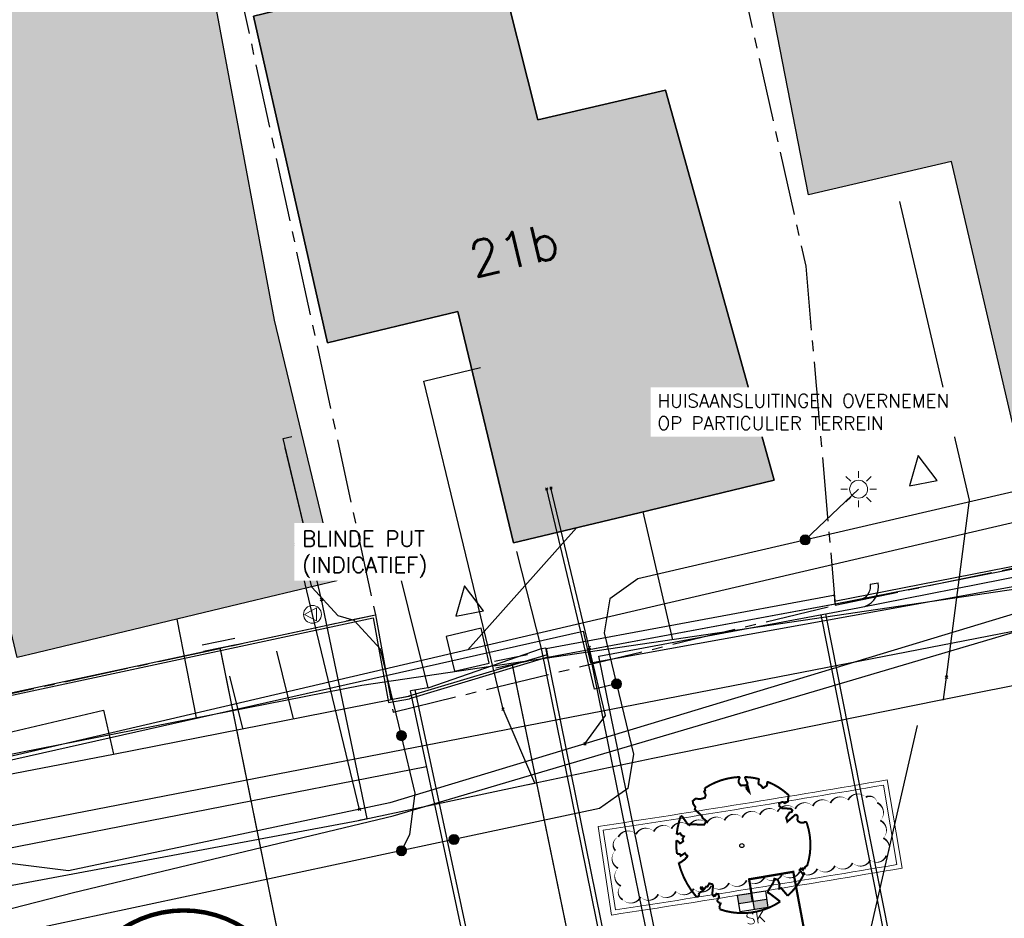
# Model space of a CAD drawing. Header units: metres. Extents: x 202952 to 203755, y 348959 to 349702.
# Tile 29 of 91: x 203231 to 203253, y 349364 to 349384. Entities that reach past the tile are written whole.
import ezdxf
from ezdxf.enums import TextEntityAlignment as Align

# ---------------------------------------------------------------- set-up
doc = ezdxf.new("R2010")
doc.units = ezdxf.units.M
for name, pattern in [('1-200 CENTER', [4.28625, 2.8575, -0.47625, 0.47625, -0.47625]), ('1-200 DASHDOT', [2.54, 1.27, -0.635, 0, -0.635]), ('1-200 HIDDEN', [0.9525, 0.635, -0.3175])]:
    doc.linetypes.add(name, pattern=pattern)
for name, color, linetype in [('bgt.onbegroeidterreindeel', 252, 'Continuous'), ('PH-BEST-BEBOUWING', 1, 'Continuous'), ('PH-BEST-BEBOUWING-ARCERING', 254, 'Continuous'), ('PH-BEST-HUISNUMMER', 7, 'Continuous'), ('PH-BEST-INRIT', 8, 'Continuous'), ('PH-BEST-KADASTRALE-GRENS', 240, '1-200 CENTER'), ('PH-BEST-KL-DATA_KPN', 12, '1-200 TELEFONIE-KPN'), ('PH-BEST-KL-DATA_ZIGGO BV', 12, '1-200 ZIGGO'), ('PH-BEST-KL-GAS_HOGEDRUK_ENEXIS', 12, '1-200 GASLEIDING HOGE DRUK'), ('PH-BEST-KL-GAS_LAGEDRUK_ENEXIS', 12, '1-200 GASLEIDING LAGE DRUK'), ('PH-BEST-KL-LAAGSPANNING-ENEXIS', 12, '1-200 LAAGSPANNING'), ('PH-BEST-KL-WATER-WML', 12, '1-200 WML'), ('PH-BEST-KL-WATER-WML-buiten gebruik', 11, '1-200 WML'), ('PH-BEST-RIO-DICHTSCHUIMEN', 222, '1-200 BATTING'), ('PH-BEST-RIO-HUISAANSLUITING - indicatief ingetekend', 2, 'Continuous'), ('PH-INM-BOOM-HANDHAVEN', 96, 'Continuous'), ('PH-INM-KANTVERHARDING', 253, 'Continuous'), ('PH-NIEUW-BEPLANTING- OMRANDING', 115, 'Continuous'), ('PH-NIEUW-BEPLANTING-BOOM', 98, 'Continuous'), ('PH-RIO-HUISAANSLUITING-DWA', 210, '1-200 DASHDOT'), ('PH-RIO-KOLK', 240, 'Continuous'), ('PH-RIO-KOLKAANSLUITING', 150, '1-200 HIDDEN'), ('PH-RIO-ONTSTOPPINGSTUK', 7, 'Continuous'), ('PH-RIO-TEKST', 7, 'Continuous')]:
    doc.layers.add(name, color=color, linetype=linetype)
doc.layers.add('PH-NIEUW-OPSLUITBAND-10', color=115, linetype='Continuous', lineweight=18)
doc.layers.add('PH-NIEUW-OPSLUITBAND-6', color=115, linetype='Continuous', lineweight=30)
doc.styles.add('NLCS-ISO', font='txt')
doc.styles.add('ROMANS', font='romans.shx')
doc.linetypes.add('1-200 BATTING', pattern='A,1.27e-05,-0.127,[134,ltypeshp.shx,S=0.127,R=0,X=-0.127,Y=0],-0.254,[134,ltypeshp.shx,S=0.127,R=180,X=0.127,Y=0],-0.127', length=0.508013)
doc.linetypes.add('1-200 GASLEIDING HOGE DRUK', pattern='A,1.5,-0.6,["GAS HD",ROMANS,S=0.24,R=0,X=-0.5,Y=-0.12],-1.1', length=3.2)
doc.linetypes.add('1-200 GASLEIDING LAGE DRUK', pattern='A,1.5,-0.6,["GAS LD",ROMANS,S=0.24,R=0,X=-0.5,Y=-0.12],-1', length=3.1)
doc.linetypes.add('1-200 LAAGSPANNING', pattern='A,1.5,-0.6,["LS",ROMANS,S=0.24,R=0,X=-0.45,Y=-0.12],-0.05', length=2.15)
doc.linetypes.add('1-200 TELEFONIE-KPN', pattern='A,1.5,-0.6,["KPN",ROMANS,S=0.24,R=0,X=-0.5,Y=-0.12],-0.3', length=2.4)
doc.linetypes.add('1-200 WML', pattern='A,1.5,-0.6,["WML",ROMANS,S=0.24,R=0,X=-0.5,Y=-0.12],-0.3', length=2.4)
doc.linetypes.add('1-200 ZIGGO', pattern='A,1.5,-0.6,["ZIGGO",ROMANS,S=0.24,R=0,X=-0.5,Y=-0.12],-0.65', length=2.75)

# ---------------------------------------------------------------- blocks, each defined once
blk = doc.blocks.new('SKL-WTB_HULP_MOF-SO')
at = {"linetype": 'ByBlock', "lineweight": 18}
h = blk.add_hatch(color=0, dxfattribs=at)
h.dxf.hatch_style = 1
h.paths.add_polyline_path([(-0.5625, 0, 1), (0.5625, 0, 1)])
at = {"color": 0, "linetype": 'ByBlock', "lineweight": 18}
blk.add_circle((0, 0), 0.5625, dxfattribs=at)
at = {"color": 0, "linetype": 'ByBlock', "lineweight": 18, "style": 'NLCS-ISO', "flags": 1}
for tag, p in [('TYPE', (1.5, 0)), ('LABEL', (1.5, -1.5)), ('OMSCHRIJVING', (1.5, -3))]:
    blk.add_attdef(tag, p, '', height=1, dxfattribs=at)
blk = doc.blocks.new('SKL-WTB_HULP_OVERIG-SO')
at = {"color": 0, "linetype": 'ByBlock', "lineweight": 18}
for points in [[(-0.14, 0.14), (0.14, -0.14)], [(0.14, 0.14), (-0.14, -0.14)]]:
    blk.add_lwpolyline(points, dxfattribs=at)
at = {"color": 0, "linetype": 'ByBlock', "lineweight": 18, "style": 'NLCS-ISO', "flags": 1}
for tag, p in [('TYPE', (1.5, 0)), ('LABEL', (1.5, -1.5)), ('OMSCHRIJVING', (1.5, -3))]:
    blk.add_attdef(tag, p, '', height=1, dxfattribs=at)
blk = doc.blocks.new('SKL-ET_OV_LICHTMAST-SO')
at = {"color": 0, "linetype": 'ByBlock', "lineweight": 18}
for points in [[(-1.41, 1.41), (-0.88, 0.88)], [(0, 2), (0, 1.25)], [(0.88, 0.88), (1.41, 1.41)], [(-1.25, 0), (-2, 0)], [(2, 0), (1.25, 0)], [(-1.41, -1.41), (-0.88, -0.88)], [(0.88, -0.88), (1.41, -1.41)], [(0, -1.25), (0, -2)]]:
    blk.add_lwpolyline(points, dxfattribs=at)
blk.add_circle((0, 0), 1, dxfattribs=at)
blk = doc.blocks.new('SKL-WTB_HULP_VERLOOP-SO')
at = {"color": 0, "linetype": 'ByBlock', "lineweight": 18}
for points in [[(0.44, 0.72), (-0.88, 0)], [(0.44, -0.72), (-0.88, 0)], [(0.44, -0.72), (0.44, 0.72)]]:
    blk.add_lwpolyline(points, dxfattribs=at)
blk.add_circle((0, 0), 1, dxfattribs=at)
at = {"color": 0, "linetype": 'ByBlock', "lineweight": 18, "style": 'NLCS-ISO', "flags": 1}
for tag, p in [('TYPE', (1.5, 0)), ('LABEL', (1.5, -1.5)), ('OMSCHRIJVING', (1.5, -3))]:
    blk.add_attdef(tag, p, '', height=1, dxfattribs=at)
blk = doc.blocks.new('INRITSYMBOOL')
at = {"layer": 'PH-BEST-INRIT'}
blk.add_lwpolyline([(-0.315, 0.63), (0, 0), (0.315, 0.63)], close=True, dxfattribs=at)
blk = doc.blocks.new('*U37')
at = {"const_width": 0.03}
blk.add_lwpolyline([(0.087, 0.942), (0.088, 0.944), (0.09, 0.946), (0.091, 0.948), (0.093, 0.949), (0.095, 0.951), (0.096, 0.952), (0.097, 0.954), (0.099, 0.956), (0.1, 0.958), (0.102, 0.96), (0.103, 0.963), (0.103, 0.967), (0.103, 0.972), (0.103, 0.977), (0.102, 0.983), (0.095, 1.007, -0.52938), (0.106, 1.02, -0.087139), (0.444, 0.925, -0.372341), (0.457, 0.895), (0.471, 0.824), (0.436, 0.789), (0.398, 0.797), (0.353, 0.763), (0.371, 0.72), (0.417, 0.705), (0.542, 0.734), (0.573, 0.717), (0.57, 0.691), (0.541, 0.673), (0.515, 0.588), (0.549, 0.534), (0.634, 0.669, -0.504641), (0.681, 0.628, 0.331948), (0.709, 0.584, 0.282008), (0.799, 0.601), (0.791, 0.597, -0.512156), (0.833, 0.597, -0.16076), (1.019, -0.011), (0.995, -0.034), (0.995, -0.059), (0.972, -0.063), (0.975, -0.088), (0.94, -0.076), (0.929, -0.104), (0.973, -0.133), (0.987, -0.144), (1.011, -0.12, -0.106371), (0.868, -0.522), (0.741, -0.44), (0.718, -0.456), (0.702, -0.389), (0.657, -0.335), (0.605, -0.335), (0.606, -0.398), (0.566, -0.536), (0.572, -0.562), (0.601, -0.566), (0.786, -0.637, -0.236298), (-0.045, -1.003, 0.159625), (-0.069, -0.954, 0.350802), (-0.063, -0.906, -0.504641), (-0.12, -0.879), (-0.106, -0.834), (-0.129, -0.792), (-0.16, -0.796), (-0.165, -0.829), (-0.188, -0.842), (-0.216, -0.821), (-0.24, -0.695), (-0.258, -0.677), (-0.304, -0.678), (-0.317, -0.733), (-0.336, -0.739), (-0.354, -0.785), (-0.401, -0.76, 0.733583), (-0.384, -0.795, -0.861625), (-0.374, -0.826, 0.279978), (-0.409, -0.879), (-0.407, -0.881, -0.827056), (-0.442, -0.917, -0.116774), (-0.83, -0.511), (-0.823, -0.51), (-0.817, -0.508), (-0.812, -0.506), (-0.808, -0.504), (-0.805, -0.502), (-0.803, -0.5), (-0.801, -0.497), (-0.754, -0.437), (-0.752, -0.435), (-0.752, -0.433), (-0.751, -0.431), (-0.75, -0.429), (-0.75, -0.427), (-0.749, -0.425), (-0.748, -0.422), (-0.747, -0.42), (-0.746, -0.417), (-0.744, -0.414), (-0.743, -0.411), (-0.741, -0.408), (-0.739, -0.405), (-0.738, -0.401), (-0.736, -0.398), (-0.735, -0.395), (-0.734, -0.392), (-0.734, -0.389), (-0.733, -0.386), (-0.733, -0.383), (-0.733, -0.381), (-0.734, -0.379), (-0.734, -0.377), (-0.735, -0.375), (-0.736, -0.374), (-0.738, -0.374), (-0.74, -0.373), (-0.742, -0.373), (-0.744, -0.373), (-0.746, -0.373), (-0.748, -0.373), (-0.75, -0.372), (-0.753, -0.371), (-0.755, -0.37), (-0.758, -0.369), (-0.76, -0.367), (-0.763, -0.365), (-0.765, -0.363), (-0.768, -0.361), (-0.771, -0.359), (-0.773, -0.357), (-0.776, -0.355), (-0.779, -0.352), (-0.781, -0.35), (-0.83, -0.406), (-0.832, -0.403), (-0.835, -0.4), (-0.837, -0.397), (-0.839, -0.394), (-0.841, -0.39), (-0.844, -0.388), (-0.848, -0.386), (-0.855, -0.385), (-0.864, -0.386), (-0.876, -0.388), (-0.891, -0.393, -0.040997), (-0.958, -0.205), (-0.923, -0.211), (-0.893, -0.231), (-0.876, -0.216), (-0.856, -0.185), (-0.875, -0.156), (-0.865, -0.113), (-0.904, -0.11), (-0.93, -0.085), (-0.978, -0.116, -0.05814), (-0.998, 0.166), (-0.97, 0.16), (-0.86, 0.073), (-0.812, 0.089), (-0.626, 0.139), (-0.61, 0.2), (-0.682, 0.229), (-0.693, 0.252), (-0.824, 0.317), (-0.827, 0.354), (-0.872, 0.391), (-0.89, 0.428), (-0.859, 0.476), (-0.792, 0.486), (-0.73, 0.527), (-0.729, 0.568), (-0.768, 0.613), (-0.757, 0.632), (-0.773, 0.662, -0.13428), (-0.333, 0.967, -0.541727), (-0.319, 0.957), (-0.322, 0.928), (-0.321, 0.913), (-0.319, 0.902), (-0.316, 0.893), (-0.312, 0.887), (-0.307, 0.882), (-0.302, 0.878), (-0.297, 0.875), (-0.293, 0.872), (-0.289, 0.868), (-0.286, 0.865), (-0.282, 0.862), (-0.279, 0.859), (-0.276, 0.857), (-0.273, 0.855), (-0.269, 0.854), (-0.266, 0.854), (-0.262, 0.855), (-0.258, 0.857), (-0.255, 0.859), (-0.25, 0.861), (-0.246, 0.863), (-0.242, 0.865), (-0.238, 0.867), (-0.234, 0.868), (-0.229, 0.869), (-0.225, 0.87), (-0.221, 0.871), (-0.217, 0.871), (-0.213, 0.872), (-0.21, 0.873), (-0.206, 0.874), (-0.203, 0.876), (-0.2, 0.879), (-0.197, 0.882), (-0.195, 0.885), (-0.193, 0.865), (-0.188, 0.86), (-0.167, 0.824), (-0.122, 0.799), (-0.185, 0.902), (-0.184, 0.905), (-0.183, 0.908), (-0.183, 0.911), (-0.183, 0.914), (-0.184, 0.917), (-0.185, 0.92), (-0.188, 0.923), (-0.191, 0.926), (-0.194, 0.929), (-0.199, 0.933), (-0.204, 0.938), (-0.21, 0.944), (-0.216, 0.951), (-0.223, 0.959), (-0.24, 0.98, -0.543104), (-0.234, 0.996, -0.046766), (-0.047, 1.023, -0.385168), (-0.036, 1.015), (-0.03, 0.976), (-0.028, 0.964), (-0.024, 0.956), (-0.021, 0.951), (-0.017, 0.947), (-0.013, 0.946), (-0.009, 0.945), (-0.005, 0.945), (-0.002, 0.945), (0.002, 0.944), (0.005, 0.943), (0.009, 0.942), (0.012, 0.941), (0.015, 0.939), (0.019, 0.938), (0.022, 0.936), (0.025, 0.935), (0.028, 0.934), (0.031, 0.932), (0.033, 0.931), (0.036, 0.929), (0.038, 0.928), (0.04, 0.926), (0.042, 0.924), (0.044, 0.922), (0.045, 0.92), (0.046, 0.919), (0.047, 0.917), (0.048, 0.915), (0.049, 0.914), (0.051, 0.913), (0.052, 0.912), (0.054, 0.912), (0.056, 0.912), (0.058, 0.913), (0.06, 0.914), (0.062, 0.915), (0.065, 0.916), (0.067, 0.918), (0.07, 0.921), (0.072, 0.923), (0.074, 0.926), (0.076, 0.929), (0.079, 0.932), (0.081, 0.935), (0.083, 0.937), (0.085, 0.94)], format="xyb", close=True, dxfattribs=at)
blk.add_circle((0, 0), 0.03)
blk = doc.blocks.new('*U25')
at = {"const_width": 0.1}
blk.add_lwpolyline([(-2.5, 0.004, 0.990403), (2.5, 0.03, 0.990403), (-2.5, 0.018)], format="xyb", dxfattribs=at)
at = {"linetype": 'Continuous', "const_width": 0.15}
blk.add_lwpolyline([(-0.075, 0, 1), (0.075, 0, 1)], format="xyb", close=True, dxfattribs=at)
blk = doc.blocks.new('*U48')
h = blk.add_hatch(color=256)
h.paths.add_polyline_path([(0, 0.374), (-0.315, 0.374), (-0.315, 0.187), (0, 0.187)])
h.paths.add_polyline_path([(0, 0.187), (0, 0), (0.315, 0), (0.315, 0.187)])
blk.add_lwpolyline([(0.315, 0), (-0.315, 0), (-0.315, 0.374), (0.315, 0.374)], close=True)
for points in [[(-0.315, 0.374), (0, 0.374), (0, 0)], [(-0.315, 0.187), (0.315, 0.187)]]:
    blk.add_lwpolyline(points)
at = {"style": 'ROMANS'}
blk.add_attdef('SK', (-0.214, -0.31), '', height=0.25, dxfattribs=at)

msp = doc.modelspace()

# ---------------------------------------------------------------- hatches: boundary and pattern name
at = {"layer": 'PH-BEST-BEBOUWING-ARCERING'}
h = msp.add_hatch(color=256, dxfattribs=at)
h.paths.add_polyline_path([(203264.341, 349380.293), (203264.33, 349380.29), (203264.209, 349380.258), (203260.978, 349379.525), (203261.51, 349377.24), (203259.044, 349376.668), (203253.58, 349375.4), (203252.219, 349381.243), (203249.023, 349380.498), (203247.867, 349386.427), (203247.13, 349389.969), (203253.534, 349391.302), (203254.267, 349387.778), (203255.015, 349384.182), (203259.67, 349385.22), (203259.63, 349385.411), (203259.282, 349387.063), (203263.229, 349387.921), (203264.312, 349380.412), (203264.317, 349380.392), (203264.322, 349380.373), (203264.327, 349380.353), (203264.332, 349380.333), (203264.336, 349380.313)], flags=16)
h.paths.add_polyline_path([(203221.046, 349384.768), (203222.16, 349384.632), (203221.651, 349386.888), (203229.178, 349388.416), (203232.318, 349389.066), (203234.866, 349389.594), (203237.08, 349377.7), (203238.48, 349371.87), (203236.483, 349371.392), (203231.778, 349370.265), (203231.34, 349370.16), (203230.751, 349372.613), (203229.94, 349375.99), (203229.063, 349379.641), (203223.405, 349378.764), (203223.35, 349378.33), (203223.058, 349376.041), (203222.59, 349372.38), (203222.892, 349377.902), (203222.993, 349379.737), (203221.52, 349379.53), (203221.978, 349384.206), (203221.105, 349384.346)], flags=16)
h.paths.add_polyline_path([(203238.271, 349377.187), (203236.624, 349384.487), (203239.395, 349385.166), (203242.058, 349385.819), (203242.972, 349382.173), (203245.828, 349382.838), (203248.259, 349374.121), (203245.243, 349373.395), (203242.434, 349372.718), (203241.188, 349377.89)], flags=17)
h = msp.add_hatch(color=256, dxfattribs=at)
h.paths.add_polyline_path([(203264.342, 349380.293), (203264.331, 349380.29), (203264.21, 349380.258), (203260.979, 349379.525), (203261.511, 349377.24), (203259.045, 349376.668), (203253.581, 349375.4), (203252.22, 349381.243), (203249.024, 349380.498), (203247.868, 349386.427), (203247.131, 349389.969), (203253.535, 349391.302), (203254.268, 349387.778), (203255.016, 349384.182), (203259.671, 349385.22), (203259.631, 349385.411), (203259.283, 349387.063), (203263.23, 349387.921), (203264.313, 349380.412), (203264.318, 349380.392), (203264.323, 349380.372), (203264.328, 349380.353), (203264.333, 349380.333), (203264.338, 349380.313)])
h.paths.add_polyline_path([(203221.047, 349384.768), (203222.161, 349384.632), (203221.652, 349386.888), (203229.179, 349388.416), (203232.319, 349389.066), (203234.867, 349389.594), (203237.081, 349377.7), (203238.481, 349371.87), (203236.484, 349371.392), (203231.779, 349370.265), (203231.341, 349370.16), (203230.752, 349372.613), (203229.941, 349375.99), (203229.064, 349379.641), (203223.406, 349378.764), (203223.351, 349378.33), (203223.059, 349376.041), (203222.591, 349372.38), (203222.893, 349377.902), (203222.994, 349379.737), (203221.521, 349379.53), (203221.979, 349384.206), (203221.106, 349384.346)])
h.paths.add_polyline_path([(203238.272, 349377.187), (203236.625, 349384.487), (203239.396, 349385.166), (203242.059, 349385.819), (203242.973, 349382.173), (203245.829, 349382.838), (203248.26, 349374.121), (203245.244, 349373.395), (203242.435, 349372.718), (203241.189, 349377.89)])
h = msp.add_hatch(color=256, dxfattribs=at)
h.paths.add_polyline_path([(203221.046, 349384.768), (203222.16, 349384.632), (203221.651, 349386.888), (203229.178, 349388.416), (203232.318, 349389.066), (203234.866, 349389.594), (203237.08, 349377.7), (203238.48, 349371.87), (203236.483, 349371.392), (203231.778, 349370.265), (203231.34, 349370.16), (203230.751, 349372.613), (203229.94, 349375.99), (203229.063, 349379.641), (203223.405, 349378.764), (203223.35, 349378.33), (203223.058, 349376.041), (203222.59, 349372.38), (203222.892, 349377.902), (203222.993, 349379.737), (203221.52, 349379.53), (203221.978, 349384.206), (203221.105, 349384.346)], flags=16)
h.paths.add_polyline_path([(203222.59, 349372.38), (203221.265, 349372.549), (203220.87, 349372.6), (203220.71, 349371.35), (203219.221, 349371.537), (203214.191, 349372.169), (203210.86, 349372.588), (203211.428, 349377.508), (203211.624, 349379.204), (203222.892, 349377.902)], flags=17)
h = msp.add_hatch(color=256, dxfattribs=at)
h.paths.add_polyline_path([(203221.046, 349384.768), (203222.16, 349384.632), (203221.651, 349386.888), (203229.178, 349388.416), (203232.318, 349389.066), (203234.866, 349389.594), (203237.08, 349377.7), (203238.48, 349371.87), (203236.483, 349371.392), (203231.778, 349370.265), (203231.34, 349370.16), (203230.751, 349372.613), (203229.94, 349375.99), (203229.063, 349379.641), (203223.405, 349378.764), (203223.35, 349378.33), (203223.058, 349376.041), (203222.59, 349372.38), (203222.892, 349377.902), (203222.993, 349379.737), (203221.52, 349379.53), (203221.978, 349384.206), (203221.105, 349384.346)], flags=16)
h.paths.add_polyline_path([(203211.624, 349379.204), (203211.704, 349379.892), (203212.184, 349384.043), (203212.389, 349385.821), (203212.795, 349385.772), (203217.164, 349385.24), (203221.046, 349384.768), (203221.105, 349384.346), (203221.978, 349384.206), (203221.52, 349379.53), (203222.993, 349379.737), (203222.892, 349377.902)], flags=17)

# ---------------------------------------------------------------- linework, layer by layer
at = {"layer": 'bgt.onbegroeidterreindeel'}
msp.add_lwpolyline([(203238.271, 349377.187), (203241.188, 349377.89), (203242.434, 349372.718), (203245.243, 349373.395), (203248.259, 349374.121), (203245.828, 349382.838), (203242.972, 349382.173), (203242.058, 349385.819), (203239.395, 349385.166), (203236.624, 349384.487), (203238.271, 349377.187)], close=True, dxfattribs=at)
at = {"layer": 'PH-BEST-BEBOUWING'}
for points in [[(203221.046, 349384.768), (203222.16, 349384.632), (203221.651, 349386.888), (203229.178, 349388.416), (203232.318, 349389.066), (203234.866, 349389.594), (203237.08, 349377.7), (203238.48, 349371.87), (203236.483, 349371.392), (203231.778, 349370.265), (203231.34, 349370.16), (203230.751, 349372.613), (203229.94, 349375.99), (203229.063, 349379.641), (203223.405, 349378.764), (203223.35, 349378.33), (203223.058, 349376.041), (203222.59, 349372.38), (203222.892, 349377.902), (203222.993, 349379.737), (203221.52, 349379.53), (203221.978, 349384.206), (203221.105, 349384.346), (203221.046, 349384.768)], [(203238.271, 349377.187), (203236.624, 349384.487), (203239.395, 349385.166), (203242.058, 349385.819), (203242.972, 349382.173), (203245.828, 349382.838), (203248.259, 349374.121), (203245.243, 349373.395), (203242.434, 349372.718), (203241.188, 349377.89), (203238.271, 349377.187)]]:
    msp.add_lwpolyline(points, close=True, dxfattribs=at)
for points in [[(203263.229, 349387.921), (203264.312, 349380.412), (203264.317, 349380.392), (203264.322, 349380.373), (203264.327, 349380.353), (203264.332, 349380.333), (203264.336, 349380.313), (203264.341, 349380.293), (203264.341, 349380.293), (203264.33, 349380.29), (203264.209, 349380.258), (203260.978, 349379.525), (203261.51, 349377.24), (203259.044, 349376.668), (203253.58, 349375.4), (203252.219, 349381.243), (203249.023, 349380.498), (203247.867, 349386.427)], [(203243.161, 349370.359), (203249.583, 349371.554)], [(203249.62, 349371.357), (203249.602, 349371.557), (203249.583, 349371.554)], [(203243.2, 349370.163), (203249.62, 349371.357)], [(203243.161, 349370.359), (203243.2, 349370.163)]]:
    msp.add_lwpolyline(points, dxfattribs=at)
at = {"layer": 'PH-BEST-KADASTRALE-GRENS', "ltscale": 0.5}
for p, q in [((203249.622, 349371.332), (203264.966, 349374.515)), ((203211.461, 349365.085), (203239.345, 349371.116))]:
    msp.add_line(p, q, dxfattribs=at)
msp.add_lwpolyline([(203239.345, 349371.116), (203239.743, 349368.941), (203249.622, 349371.332)], dxfattribs=at)
at = {"layer": 'PH-BEST-KL-DATA_KPN'}
msp.add_lwpolyline([(203225.226, 349367.348), (203225.409, 349366.569), (203243.987, 349370.751), (203244.155, 349370.041), (203262.416, 349373.343), (203270.01, 349375.104), (203269.217, 349378.525), (203281.987, 349380.96), (203290.457, 349382.072), (203291.5, 349382.16), (203310.395, 349384.95)], dxfattribs=at)
at = {"layer": 'PH-BEST-KL-DATA_ZIGGO BV'}
for points in [[(203245.321, 349373.413), (203245.986, 349370.557)], [(203254.419, 349371.796), (203239.04, 349369.536)], [(203234.91, 349371.015), (203235.343, 349368.81)], [(203239.04, 349369.536), (203219.999, 349365.795)]]:
    msp.add_lwpolyline(points, dxfattribs=at)
at = {"layer": 'PH-BEST-KL-GAS_HOGEDRUK_ENEXIS'}
msp.add_lwpolyline([(203174.62, 349345.315), (203189.359, 349349.376), (203199.062, 349352.039), (203208.08, 349353.782), (203208.495, 349357.362), (203208.625, 349357.626), (203208.788, 349357.87), (203208.983, 349358.091), (203209.206, 349358.283), (203209.414, 349358.422), (203209.636, 349358.536), (203209.87, 349358.624), (203210.112, 349358.685), (203219.453, 349361.53), (203232.6, 349364.909), (203239.74, 349366.619), (203254.6, 349371.017), (203262.598, 349372.565), (203279.929, 349376.813), (203283.916, 349377.625), (203292.088, 349378.609), (203314.15, 349381.765)], dxfattribs=at)
at = {"layer": 'PH-BEST-KL-GAS_LAGEDRUK_ENEXIS'}
for points in [[(203244.126, 349370.383), (203243.269, 349373.947)], [(203237.939, 349371.123), (203237.566, 349372.679)], [(203254.706, 349371.441), (203254.509, 349371.406), (203239.67, 349366.91), (203232.484, 349365.395), (203228.242, 349365.921), (203226.573, 349367.735), (203223.626, 349367.043)], [(203238.988, 349366.766), (203237.939, 349371.123)], [(203244.029, 349368.231), (203244.491, 349368.866), (203244.126, 349370.383)]]:
    msp.add_lwpolyline(points, dxfattribs=at)
at = {"layer": 'PH-BEST-KL-LAAGSPANNING-ENEXIS'}
for points in [[(203333.28, 349391.291), (203315.928, 349386.842), (203313.431, 349386.106), (203290.366, 349382.665), (203281.926, 349381.355), (203253.92, 349373.939), (203245.207, 349371.918), (203244.582, 349371.469), (203244.461, 349370.709), (203245.114, 349367.996), (203244.988, 349367.229), (203244.35, 349366.784), (203241.101, 349366.091)], [(203244.735, 349369.569), (203244.245, 349369.451), (203243.173, 349373.924)], [(203248.95, 349372.786), (203250.144, 349373.92)], [(203239.927, 349368.412), (203239.462, 349370.347), (203238.868, 349370.983), (203238.514, 349371.093), (203237.921, 349371.729), (203237.686, 349372.708)], [(203239.926, 349365.841), (203240.117, 349366.203), (203240.234, 349367.131), (203239.927, 349368.412)], [(203241.101, 349366.091), (203224.327, 349362.515), (203223.014, 349362.244), (203221.717, 349361.902), (203220.555, 349361.53), (203219.413, 349361.102), (203218.891, 349360.884)]]:
    msp.add_lwpolyline(points, dxfattribs=at)
at = {"layer": 'PH-BEST-KL-WATER-WML'}
for points in [[(203208.259, 349360.895), (203208.655, 349360.986), (203224.37, 349364.159), (203226.118, 349364.366), (203229.781, 349364.8), (203238.968, 349366.52), (203242.713, 349367.311), (203245.549, 349367.91), (203251.947, 349369.202), (203254.373, 349369.692), (203268.307, 349372.706), (203270.65, 349373.646), (203272.166, 349374.883), (203274.611, 349377.145), (203276.451, 349378.336), (203278.341, 349378.964), (203278.826, 349379.067), (203285.546, 349380.496), (203286.268, 349380.649), (203289.939, 349381.429), (203297.363, 349382.343)], [(203252.109, 349369.718), (203252.622, 349373.672), (203251.067, 349380.345)], [(203242.197, 349369.005), (203240.431, 349376.335), (203241.695, 349376.639)], [(203238.142, 349371.456), (203237.281, 349375.054), (203237.475, 349375.101)], [(203238.067, 349371.771), (203237.331, 349374.846)], [(203238.968, 349366.52), (203239.017, 349366.53), (203239.164, 349366.561), (203238.142, 349371.456)], [(203251.947, 349369.202), (203252.045, 349369.222), (203252.109, 349369.718)], [(203242.713, 349367.311), (203242.762, 349367.321), (203242.909, 349367.352), (203242.197, 349369.005)], [(203254.445, 349342.852), (203252.244, 349352.299), (203252.828, 349352.435), (203250.265, 349363.44), (203251.463, 349368.64)]]:
    msp.add_lwpolyline(points, dxfattribs=at)
at = {"layer": 'PH-BEST-KL-WATER-WML-buiten gebruik'}
msp.add_lwpolyline([(203207.864, 349362.382), (203208.658, 349362.283), (203209.452, 349362.185), (203235.132, 349367.166), (203242.501, 349368.596), (203247.07, 349369.482), (203258.232, 349371.647), (203263.853, 349372.737), (203268.158, 349373.572), (203272.202, 349378.176), (203276.228, 349378.945), (203278.26, 349379.333), (203282.126, 349380.071), (203283.189, 349381.046), (203286.33, 349381.674), (203287.704, 349381.949), (203294.736, 349383.03)], dxfattribs=at)
at = {"layer": 'PH-BEST-RIO-DICHTSCHUIMEN'}
msp.add_line((203268.875, 349376.736), (203213.279, 349363.772), dxfattribs=at)
at = {"layer": 'PH-BEST-RIO-HUISAANSLUITING - indicatief ingetekend'}
msp.add_lwpolyline([(203243.839, 349373.057), (203241.41, 349370.331)], dxfattribs=at)
msp.add_lwpolyline([(203241.111, 349369.851), (203241.89, 349370.032), (203241.709, 349370.811), (203240.93, 349370.63)], close=True, dxfattribs=at)
at = {"layer": 'PH-INM-KANTVERHARDING'}
for p, q in [((203240.528, 349369.481), (203239.648, 349373.011)), ((203243.059, 349370.358), (203242.505, 349372.527)), ((203250.125, 349371.268), (203255.091, 349372.244)), ((203250.406, 349371.799), (203250.583, 349371.831)), ((203244.126, 349370.335), (203250.108, 349371.448)), ((203244.339, 349370.191), (203250.125, 349371.268)), ((203240.528, 349369.481), (203243.059, 349370.358)), ((203243.059, 349370.358), (203243.157, 349370.378)), ((203244.953, 349366.267), (203244.126, 349370.335)), ((203245.128, 349366.31), (203244.339, 349370.191)), ((203240.528, 349369.481), (203240.126, 349369.416)), ((203230.4, 349367.407), (203233.491, 349368.002)), ((203247.96, 349351.473), (203244.951, 349366.274)), ((203248.136, 349351.509), (203245.128, 349366.31))]:
    msp.add_line(p, q, dxfattribs=at)
for points in [[(203250.28, 349371.298, 0.361761), (203250.583, 349371.831)], [(203219.5, 349367.334, -0.094644), (203209.047, 349365.977), (203208.692, 349363.182), (203216.154, 349364.622), (203220.579, 349365.491), (203220.397, 349366.44), (203223.448, 349367.025), (203223.629, 349366.07), (203230.4, 349367.407), (203230.223, 349368.27), (203233.272, 349368.983), (203233.491, 349368.002), (203240.149, 349369.308)]]:
    msp.add_lwpolyline(points, format="xyb", dxfattribs=at)
at = {"layer": 'PH-INM-KANTVERHARDING', "flags": 128}
for points in [[(203253.189, 349351.571), (203251.24, 349361.355), (203249.311, 349371.116)], [(203253.288, 349351.591), (203251.338, 349361.374), (203249.409, 349371.135)], [(203237.513, 349368.79), (203237.141, 349370.303)], [(203246.918, 349351.298), (203245.074, 349360.398), (203243.059, 349370.358)], [(203247.016, 349351.317), (203245.172, 349360.418), (203243.157, 349370.378)], [(203236.087, 349369.745), (203236.373, 349368.57)], [(203240.224, 349369.436), (203242.295, 349359.765), (203244.141, 349350.765)]]:
    msp.add_lwpolyline(points, dxfattribs=at)
at = {"layer": 'PH-INM-KANTVERHARDING'}
msp.add_lwpolyline([(203240.489, 349367.719), (203230.723, 349365.812), (203219.731, 349363.746), (203208.426, 349361.513), (203206.695, 349349.448), (203207.903, 349347.825), (203217.895, 349348.522), (203225.062, 349348.925), (203235.123, 349349.674), (203244.048, 349350.721), (203242.197, 349359.744), (203240.126, 349369.416)], dxfattribs=at)
msp.add_arc((203250.112, 349371.747), 0.299, 269.2316, 10.1797, dxfattribs=at)
at = {"layer": 'PH-NIEUW-BEPLANTING- OMRANDING'}
msp.add_lwpolyline([(203244.876, 349364.747, 0, 0.04, 0.520567), (203245.272, 349364.808, 0, 0.04, 0.520567), (203245.667, 349364.869, 0, 0.04, 0.520567), (203246.062, 349364.931, 0, 0.04, 0.520567), (203246.457, 349364.993, 0, 0.04, 0.520567), (203246.853, 349365.055, 0, 0.04, 0.520567), (203247.248, 349365.118, 0, 0.04, 0.520567), (203247.643, 349365.181, 0, 0.04, 0.520567), (203248.037, 349365.245, 0, 0.04, 0.520567), (203248.432, 349365.309, 0, 0.04, 0.520567), (203248.827, 349365.373, 0, 0.04, 0.520567), (203249.222, 349365.438, 0, 0.04, 0.520567), (203249.616, 349365.504, 0, 0.04, 0.520567), (203250.011, 349365.569, 0, 0.04, 0.520567), (203250.405, 349365.636, 0, 0.04, 0.520567), (203250.762, 349365.729, 0, 0.04, 0.520567), (203250.695, 349366.123, 0, 0.04, 0.520567), (203250.628, 349366.517, 0, 0.04, 0.520567), (203250.561, 349366.912, 0, 0.04, 0.520567), (203250.304, 349367.038, 0, 0.04, 0.520567), (203249.909, 349366.972, 0, 0.04, 0.520567), (203249.515, 349366.906, 0, 0.04, 0.520567), (203249.12, 349366.841, 0, 0.04, 0.520567), (203248.726, 349366.776, 0, 0.04, 0.520567), (203248.331, 349366.711, 0, 0.04, 0.520567), (203247.936, 349366.647, 0, 0.04, 0.520567), (203247.541, 349366.583, 0, 0.04, 0.520567), (203247.146, 349366.519, 0, 0.04, 0.520567), (203246.751, 349366.456, 0, 0.04, 0.520567), (203246.356, 349366.394, 0, 0.04, 0.520567), (203245.961, 349366.332, 0, 0.04, 0.520567), (203245.566, 349366.27, 0, 0.04, 0.520567), (203245.17, 349366.209, 0, 0.04, 0.520567), (203244.775, 349366.148, 0, 0.04, 0.520567), (203244.709, 349365.845, 0, 0.04, 0.520567), (203244.769, 349365.45, 0, 0.04, 0.520567), (203244.83, 349365.054, 0, 0.04, 0.520567)], format="xyseb", close=True, dxfattribs=at)
at = {"layer": 'PH-NIEUW-OPSLUITBAND-10'}
for points in [[(203244.625, 349364.405, 0.00426), (203251.114, 349365.451), (203250.779, 349367.423, -0.00426), (203244.324, 349366.382)], [(203244.709, 349364.519, 0.004131), (203250.998, 349365.533), (203250.697, 349367.307, -0.00413), (203244.438, 349366.298)]]:
    msp.add_lwpolyline(points, format="xyb", close=True, dxfattribs=at)
at = {"layer": 'PH-NIEUW-OPSLUITBAND-6'}
for points in [[(203249.608, 349371.416), (203254.997, 349372.476)], [(203249.62, 349371.357), (203255.009, 349372.417)], [(203209.004, 349365.638), (203208.871, 349364.598), (203239.345, 349371.116), (203239.688, 349369.22), (203240.096, 349369.295)], [(203208.944, 349365.645), (203208.801, 349364.522), (203239.297, 349371.044), (203239.64, 349369.151), (203240.109, 349369.236)], [(203243.183, 349370.22), (203240.095, 349369.295)], [(203243.2, 349370.163), (203240.109, 349369.236)]]:
    msp.add_lwpolyline(points, dxfattribs=at)
at = {"layer": 'PH-RIO-HUISAANSLUITING-DWA', "ltscale": 0.5, "const_width": 0.03}
for points in [[(203235.874, 349370.374), (203236.985, 349364.887)], [(203242.403, 349370.006), (203243.21, 349366.088)], [(203243.21, 349366.088), (203244.763, 349358.545)], [(203236.985, 349364.887), (203238.537, 349357.263)]]:
    msp.add_lwpolyline(points, dxfattribs=at)
at = {"layer": 'PH-RIO-KOLKAANSLUITING', "const_width": 0.05}
msp.add_lwpolyline([(203247.777, 349364.709), (203247.698, 349365.203), (203248.684, 349365.37), (203250.042, 349358.098)], dxfattribs=at)
at = {"layer": 'PH-RIO-ONTSTOPPINGSTUK'}
for points in [[(203235.472, 349370.445), (203236.207, 349370.594)], [(203235.502, 349370.298), (203236.237, 349370.447)], [(203242.005, 349370.078), (203242.741, 349370.228)], [(203242.035, 349369.931), (203242.77, 349370.081)]]:
    msp.add_lwpolyline(points, dxfattribs=at)

# ---------------------------------------------------------------- block references
at = {"layer": 'PH-BEST-INRIT', "rotation": 191.0313060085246}
for p in [(203251.473, 349374.671), (203241.333, 349371.761)]:
    msp.add_blockref('INRITSYMBOOL', p, dxfattribs=at)
at = {"layer": 'PH-BEST-KL-GAS_LAGEDRUK_ENEXIS', "xscale": 0.2, "yscale": 0.2, "zscale": 0.2}
for name, p in [('SKL-WTB_HULP_OVERIG-SO', (203243.269, 349373.947)), ('SKL-WTB_HULP_OVERIG-SO', (203237.566, 349372.679)), ('SKL-WTB_HULP_VERLOOP-SO', (203237.939, 349371.123)), ('SKL-WTB_HULP_OVERIG-SO', (203244.126, 349370.383)), ('SKL-WTB_HULP_OVERIG-SO', (203244.029, 349368.231)), ('SKL-WTB_HULP_OVERIG-SO', (203238.988, 349366.766)), ('SKL-WTB_HULP_OVERIG-SO', (203238.988, 349366.766))]:
    msp.add_blockref(name, p, dxfattribs=at)
at = {"layer": 'PH-BEST-KL-LAAGSPANNING-ENEXIS', "xscale": 0.2, "yscale": 0.2, "zscale": 0.2}
for name, p in [('SKL-ET_OV_LICHTMAST-SO', (203250.144, 349373.92)), ('SKL-WTB_HULP_OVERIG-SO', (203243.173, 349373.924)), ('SKL-WTB_HULP_MOF-SO', (203248.95, 349372.786)), ('SKL-WTB_HULP_OVERIG-SO', (203237.686, 349372.708)), ('SKL-WTB_HULP_MOF-SO', (203244.735, 349369.569)), ('SKL-WTB_HULP_MOF-SO', (203239.927, 349368.412)), ('SKL-WTB_HULP_MOF-SO', (203241.101, 349366.091)), ('SKL-WTB_HULP_MOF-SO', (203239.926, 349365.841))]:
    msp.add_blockref(name, p, dxfattribs=at)
at = {"layer": 'PH-BEST-KL-WATER-WML', "xscale": 0.2, "yscale": 0.2, "zscale": 0.2}
for p in [(203238.142, 349371.456), (203252.109, 349369.718), (203242.197, 349369.005)]:
    msp.add_blockref('SKL-WTB_HULP_OVERIG-SO', p, dxfattribs=at)
at = {"layer": 'PH-INM-BOOM-HANDHAVEN'}
msp.add_blockref('*U25', (203235.06, 349362.007), dxfattribs=at)
at = {"layer": 'PH-NIEUW-BEPLANTING-BOOM', "xscale": 1.5, "yscale": 1.5, "zscale": 1.5, "rotation": 343.4615725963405}
msp.add_blockref('*U37', (203247.534, 349365.956), dxfattribs=at)
at = {"layer": 'PH-RIO-KOLK', "rotation": 9.012935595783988}
msp.add_blockref('*U48', (203247.807, 349364.525), dxfattribs=at).add_auto_attribs({'SK': 'SK'})

# ---------------------------------------------------------------- texts
at = {"layer": 'PH-BEST-HUISNUMMER', "style": 'ROMANS'}
msp.add_text('21b', height=0.8, rotation=13.5, dxfattribs=at).set_placement((203242.442, 349379.269), align=Align.MIDDLE_CENTER)

# ---------------------------------------------------------------- next in the draw order: texts
at = {"layer": 'PH-BEST-RIO-HUISAANSLUITING - indicatief ingetekend', "color": 7, "insert": (203237.707, 349372.987), "char_height": 0.35, "attachment_point": 1, "style": 'ROMANS', "bg_fill": 3, "box_fill_scale": 1.5, "bg_fill_color": 256, "bg_fill_transparency": 0}
msp.add_mtext_dynamic_manual_height_columns('BLINDE PUT (INDICATIEF)', width=3.09059, gutter_width=2, heights=[0], dxfattribs=at)
at = {"layer": 'PH-RIO-TEKST', "insert": (203245.648, 349376.046), "char_height": 0.3, "attachment_point": 1, "style": 'ROMANS', "bg_fill": 3, "box_fill_scale": 1.5, "bg_fill_color": 256, "bg_fill_transparency": 0}
msp.add_mtext_dynamic_manual_height_columns('HUISAANSLUITINGEN OVERNEMEN ^JOP PARTICULIER TERREIN ', width=7.50558, gutter_width=2, heights=[0], dxfattribs=at)

# ---------------------------------------------------------------- next in the draw order: linework, layer by layer
at = {"layer": 'PH-BEST-KADASTRALE-GRENS', "ltscale": 0.5}
msp.add_line((203235.309, 349389.686), (203239.345, 349371.116), dxfattribs=at)
msp.add_lwpolyline([(203246.055, 349391.908), (203248.962, 349378.9), (203249.622, 349371.332)], dxfattribs=at)

doc.saveas('drawing.dxf')
